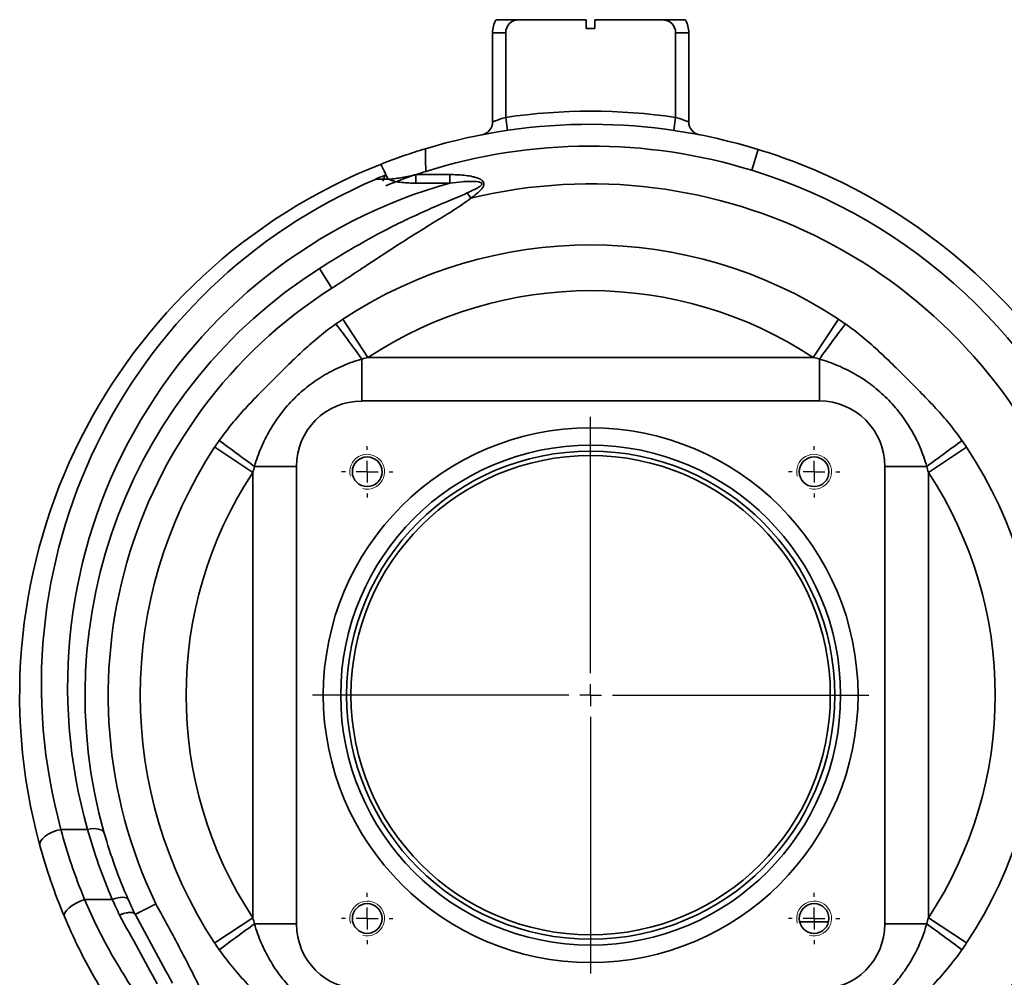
# Model space of a CAD drawing. Header units: millimetres. Extents: x 7702 to 16913, y -3294 to 4428.
# Tile 74 of 89: x 14515 to 14712, y -2313 to -2121. Entities that reach past the tile are written whole.
import ezdxf

# ---------------------------------------------------------------- set-up
doc = ezdxf.new("R2010")
doc.units = ezdxf.units.MM
doc.header["$LTSCALE"] = 6
doc.linetypes.add('CENTER', pattern=[50.8, 31.75, -6.35, 6.35, -6.35])
doc.layers.add('中心线层', color=1, linetype='CENTER')

msp = doc.modelspace()

# ---------------------------------------------------------------- linework, layer by layer
at = {"linetype": 'Continuous', "lineweight": 35}
for p, q in [((14628.49, -2120.94), (14614.93, -2120.94)), ((14628.49, -2122.69), (14628.49, -2120.94)), ((14630.24, -2120.94), (14630.24, -2122.69)), ((14643.81, -2120.94), (14630.24, -2120.94)), ((14628.49, -2122.69), (14630.24, -2122.69)), ((14612.31, -2123.57), (14609.68, -2123.57)), ((14609.68, -2141.46), (14609.68, -2123.57)), ((14612.31, -2123.57), (14612.31, -2140.56)), ((14646.43, -2123.57), (14649.06, -2123.57)), ((14646.43, -2140.56), (14646.43, -2123.57)), ((14649.06, -2123.57), (14649.06, -2141.46)), ((14612.31, -2140.56), (14612.69, -2143.16)), ((14646.43, -2140.56), (14646.05, -2143.16)), ((14663.03, -2147), (14661.75, -2151.18)), ((14594.26, -2152.05), (14594.26, -2152.28)), ((14594.26, -2152.05), (14601.09, -2152.05)), ((14594.26, -2152.28), (14594.26, -2152.5)), ((14594.26, -2152.5), (14594.26, -2152.71)), ((14601.09, -2152.05), (14601.09, -2153.75)), ((14586.29, -2152.96), (14588.82, -2152.96)), ((14594.26, -2152.71), (14594.26, -2152.93)), ((14594.26, -2152.93), (14594.26, -2153.14)), ((14594.26, -2153.14), (14594.26, -2153.35)), ((14594.26, -2153.35), (14594.26, -2153.55)), ((14594.26, -2153.55), (14594.26, -2153.75)), ((14601.09, -2153.75), (14594.26, -2153.75)), ((14605.32, -2156.77), (14604.61, -2155.73)), ((14577.44, -2174.83), (14574.94, -2170.9)), ((14579.61, -2181.08), (14584.66, -2188.75)), ((14679.13, -2181.08), (14674.07, -2188.75)), ((14583.43, -2189.09), (14583.43, -2197.5)), ((14584.66, -2188.75), (14674.07, -2188.75)), ((14675.31, -2189.09), (14675.31, -2197.5)), ((14583.43, -2197.5), (14675.31, -2197.5)), ((14561.56, -2211.86), (14553.89, -2206.8)), ((14704.85, -2206.8), (14697.18, -2211.86)), ((14561.56, -2301.27), (14561.56, -2211.86)), ((14570.31, -2210.63), (14561.9, -2210.63)), ((14570.31, -2302.5), (14570.31, -2210.63)), ((14688.43, -2210.63), (14688.43, -2302.5)), ((14696.84, -2210.63), (14688.43, -2210.63)), ((14697.18, -2211.86), (14697.18, -2301.27)), ((14519.31, -2285.39), (14519.83, -2284.92)), ((14519.83, -2284.92), (14520.49, -2284.47)), ((14520.49, -2284.47), (14521.27, -2284.08)), ((14521.27, -2284.08), (14522.13, -2283.76)), ((14522.13, -2283.76), (14523.02, -2283.53)), ((14523.02, -2283.53), (14528.36, -2283.53)), ((14528.96, -2283.42), (14528.36, -2283.53)), ((14529.55, -2283.38), (14528.96, -2283.42)), ((14530.1, -2283.39), (14529.55, -2283.38)), ((14530.59, -2283.46), (14530.1, -2283.39)), ((14531.01, -2283.59), (14530.59, -2283.46)), ((14531.35, -2283.77), (14531.01, -2283.59)), ((14531.59, -2284), (14531.35, -2283.77)), ((14531.72, -2284.27), (14531.59, -2284)), ((14518.78, -2286.36), (14518.95, -2285.88)), ((14518.8, -2286.8), (14518.78, -2286.36)), ((14518.95, -2285.88), (14519.31, -2285.39)), ((14524.65, -2299.29), (14525.29, -2298.81)), ((14525.29, -2298.81), (14526.05, -2298.35)), ((14526.05, -2298.35), (14526.88, -2297.93)), ((14526.88, -2297.93), (14527.76, -2297.58)), ((14533.32, -2297.58), (14527.76, -2297.58)), ((14533.89, -2297.39), (14533.32, -2297.58)), ((14534.44, -2297.25), (14533.89, -2297.39)), ((14534.96, -2297.17), (14534.44, -2297.25)), ((14535.42, -2297.14), (14534.96, -2297.17)), ((14535.82, -2297.17), (14535.42, -2297.14)), ((14536.15, -2297.25), (14535.82, -2297.17)), ((14536.38, -2297.39), (14536.15, -2297.25)), ((14536.53, -2297.58), (14536.38, -2297.39)), ((14523.68, -2300.68), (14523.83, -2300.25)), ((14523.73, -2301.05), (14523.68, -2300.68)), ((14523.83, -2300.25), (14524.16, -2299.78)), ((14524.16, -2299.78), (14524.65, -2299.29)), ((14561.56, -2301.27), (14553.89, -2306.33)), ((14570.31, -2302.5), (14561.9, -2302.5)), ((14671.33, -2302.12), (14677.12, -2302.12)), ((14696.84, -2302.5), (14688.43, -2302.5)), ((14704.85, -2306.33), (14697.18, -2301.27))]:
    msp.add_line(p, q, dxfattribs=at)
for centre, radius in [((14629.37, -2256.57), 53.68), ((14629.37, -2256.57), 50.18), ((14629.37, -2256.57), 49), ((14629.37, -2256.57), 48.12), ((14584.51, -2211.71), 2.98), ((14674.23, -2211.71), 2.98), ((14584.51, -2301.42), 2.98), ((14674.23, -2301.42), 2.98)]:
    msp.add_circle(centre, radius, dxfattribs=at)
for centre, radius, start, end in [((14614.93, -2123.57), 5.25, 150, 180), ((14614.93, -2123.57), 2.62, 90, 180), ((14643.81, -2123.57), 2.62, 0, 90), ((14643.81, -2123.57), 5.25, 0, 30), ((14629.37, -2256.57), 117.25, 81.6325, 98.3675), ((14629.37, -2256.57), 114.62, 72.92, 106.8093), ((14607.06, -2141.46), 2.63, 280.9702, 0), ((14651.68, -2141.46), 2.63, 180, 259.0298), ((14629.37, -2256.57), 110.25, 72.92, 107.4775), ((14629.37, -2256.57), 114.62, 106.8093, 111.5047), ((14629.37, -2256.57), 114.62, 68.7367, 72.92), ((14629.37, -2256.57), 114.62, 111.5047, 195.2953), ((14629.37, -2256.57), 114.62, 68.3541, 68.7367), ((14629.37, -2256.57), 114.62, 21.1151, 68.3541), ((14629.37, -2256.57), 110.25, 108.569, 111.9025), ((14629.37, -2256.57), 110.25, 107.4775, 108.569), ((14629.37, -2256.57), 110.25, 21.1151, 72.92), ((14629.37, -2254.45), 110.25, 112.9992, 195.2953), ((14629.37, -2254.87), 105, 105.6266, 195.8396), ((14629.37, -2256.57), 102.66, 300.7584, 103.5505), ((14629.37, -2256.57), 90.41, 56.6053, 123.3947), ((14629.37, -2256.57), 101.5, 122.4305, 195.8396), ((14629.37, -2256.57), 96.84, 122.4305, 205.6562), ((14629.37, -2256.57), 81.22, 56.6053, 123.3947), ((14234.92, -2439.95), 429.41, 35.7465, 36.9177), ((15023.82, -2439.95), 429.41, 143.0823, 144.2535), ((14583.43, -2210.63), 13.12, 90, 180), ((14675.31, -2210.63), 13.13, 0, 90), ((14812.75, -1862.12), 429.41, 233.0823, 234.2535), ((14445.98, -1862.12), 429.41, 305.7465, 306.9177), ((14629.37, -2256.57), 90.41, 146.6053, 213.3947), ((14629.37, -2256.57), 90.41, 326.6053, 33.3947), ((14629.37, -2256.57), 81.22, 146.6053, 213.3947), ((14629.37, -2256.57), 81.22, 326.6053, 33.3947), ((14812.75, -2651.01), 429.41, 125.7465, 126.9177), ((14583.43, -2302.5), 13.13, 180, 270), ((14675.31, -2302.5), 13.13, 270, 0), ((14445.98, -2651.01), 429.41, 53.0823, 54.2535)]:
    msp.add_arc(centre, radius, start, end, dxfattribs=at)
at = {"linetype": 'Continuous', "lineweight": 18}
for centre in [(14584.51, -2211.71), (14674.23, -2211.71), (14584.51, -2301.42), (14674.23, -2301.42)]:
    msp.add_arc(centre, 3.5, 255, 195, dxfattribs=at)
at = {"linetype": 'Continuous', "lineweight": 35}
for points, knots in [([(14614.93, -2120.94), (14614.68, -2120.94), (14614.44, -2120.94), (14613.94, -2120.94), (14613.7, -2120.94), (14613.21, -2120.94), (14612.96, -2120.94), (14612.48, -2120.94), (14612.24, -2120.94), (14611.78, -2120.94), (14611.56, -2120.94), (14611.17, -2120.94), (14610.99, -2120.94), (14610.77, -2120.94), (14610.71, -2120.94), (14610.59, -2120.94), (14610.54, -2120.94), (14610.43, -2120.94), (14610.38, -2120.94), (14610.38, -2120.94)], [0, 0, 0, 0, 0.125, 0.125, 0.25, 0.25, 0.375, 0.375, 0.5, 0.5, 0.625, 0.625, 0.75, 0.75, 0.8125, 0.8125, 0.875, 0.875, 1, 1, 1, 1]), ([(14648.35, -2120.94), (14648.35, -2120.94), (14648.34, -2120.94), (14648.3, -2120.94), (14648.27, -2120.94), (14648.2, -2120.94), (14648.15, -2120.94), (14648.03, -2120.94), (14647.97, -2120.94), (14647.75, -2120.94), (14647.57, -2120.94), (14647.28, -2120.94), (14647.18, -2120.94), (14646.96, -2120.94), (14646.85, -2120.94), (14646.51, -2120.94), (14646.27, -2120.94), (14645.78, -2120.94), (14645.54, -2120.94), (14645.04, -2120.94), (14644.79, -2120.94), (14644.3, -2120.94), (14644.05, -2120.94), (14643.81, -2120.94)], [0, 0, 0, 0, 0.0625, 0.0625, 0.125, 0.125, 0.1875, 0.1875, 0.25, 0.25, 0.375, 0.375, 0.4375, 0.4375, 0.5, 0.5, 0.625, 0.625, 0.75, 0.75, 0.875, 0.875, 1, 1, 1, 1]), ([(14609.68, -2141.46), (14609.68, -2141.46), (14609.7, -2141.45), (14609.77, -2141.42), (14609.82, -2141.4), (14609.96, -2141.35), (14610.04, -2141.32), (14610.24, -2141.25), (14610.35, -2141.21), (14610.71, -2141.08), (14611, -2140.97), (14611.47, -2140.82), (14611.63, -2140.77), (14611.97, -2140.66), (14612.14, -2140.61), (14612.31, -2140.56)], [0, 0, 0, 0, 0.125, 0.125, 0.25, 0.25, 0.375, 0.375, 0.5, 0.5, 0.75, 0.75, 0.875, 0.875, 1, 1, 1, 1]), ([(14646.43, -2140.56), (14646.6, -2140.61), (14646.77, -2140.66), (14647.1, -2140.77), (14647.26, -2140.82), (14647.58, -2140.92), (14647.73, -2140.97), (14648.01, -2141.07), (14648.14, -2141.12), (14648.39, -2141.21), (14648.5, -2141.25), (14648.69, -2141.32), (14648.78, -2141.35), (14648.98, -2141.43), (14649.06, -2141.46), (14649.06, -2141.46)], [0, 0, 0, 0, 0.125, 0.125, 0.25, 0.25, 0.375, 0.375, 0.5, 0.5, 0.625, 0.625, 0.75, 0.75, 1, 1, 1, 1]), ([(14596.26, -2151.41), (14596.25, -2150.96), (14596.25, -2149.98), (14596.23, -2148.6), (14596.23, -2147.51), (14596.22, -2146.92), (14596.22, -2146.86), (14596.22, -2146.84)], [0, 0, 0, 0, 0.190241, 0.419204, 0.642276, 0.856156, 1, 1, 1, 1]), ([(14587.35, -2149.92), (14587.34, -2149.92), (14587.28, -2149.95), (14587.29, -2149.98), (14587.35, -2150.17), (14587.56, -2150.57), (14587.82, -2151.11), (14588.22, -2151.92), (14588.55, -2152.61), (14588.72, -2152.97)], [0, 0, 0, 0, 0.009537, 0.085032, 0.284154, 0.422618, 0.588106, 0.780584, 1, 1, 1, 1]), ([(14671.65, -2150.02), (14671.64, -2150.02), (14671.4, -2149.93), (14671.16, -2149.85), (14670.93, -2149.77)], [0, 0, 0, 0, 0.0367391, 1, 1, 1, 1]), ([(14587.64, -2153.39), (14587.74, -2153.2), (14587.82, -2153), (14587.91, -2152.71), (14587.94, -2152.61), (14587.97, -2152.41), (14587.97, -2152.31), (14587.96, -2152.21)], [0, 0, 0, 0, 0.5, 0.5, 0.75, 0.75, 1, 1, 1, 1]), ([(14588.72, -2152.97), (14588.65, -2152.8), (14588.55, -2152.64), (14588.37, -2152.42), (14588.3, -2152.35), (14588.19, -2152.27), (14588.15, -2152.24), (14588.08, -2152.22), (14588.06, -2152.21), (14588.01, -2152.2), (14587.98, -2152.2), (14587.96, -2152.21)], [0, 0, 0, 0, 0.5, 0.5, 0.75, 0.75, 0.875, 0.875, 0.9375, 0.9375, 1, 1, 1, 1]), ([(14588.82, -2152.96), (14589.28, -2152.96), (14589.74, -2152.91), (14590.65, -2152.78), (14591.1, -2152.7), (14592.46, -2152.44), (14593.36, -2152.25), (14594.26, -2152.05)], [0, 0, 0, 0, 0.25, 0.25, 0.5, 0.5, 1, 1, 1, 1]), ([(14601.09, -2152.05), (14602.04, -2152.05), (14602.99, -2152.09), (14604.42, -2152.23), (14604.89, -2152.3), (14605.6, -2152.43), (14605.83, -2152.49), (14606.29, -2152.61), (14606.52, -2152.68), (14606.85, -2152.81), (14606.96, -2152.86), (14607.17, -2152.96), (14607.28, -2153.02), (14607.48, -2153.16), (14607.57, -2153.23), (14607.74, -2153.41), (14607.81, -2153.5), (14607.91, -2153.72), (14607.94, -2153.85), (14607.93, -2154.09), (14607.91, -2154.21), (14607.82, -2154.43), (14607.77, -2154.54), (14607.64, -2154.74), (14607.57, -2154.84), (14607.35, -2155.12), (14607.18, -2155.29), (14606.83, -2155.61), (14606.65, -2155.77), (14606.1, -2156.22), (14605.71, -2156.5), (14605.32, -2156.77)], [0, 0, 0, 0, 0.25, 0.25, 0.375, 0.375, 0.4375, 0.4375, 0.5, 0.5, 0.53125, 0.53125, 0.5625, 0.5625, 0.59375, 0.59375, 0.625, 0.625, 0.65625, 0.65625, 0.6875, 0.6875, 0.71875, 0.71875, 0.75, 0.75, 0.8125, 0.8125, 0.875, 0.875, 1, 1, 1, 1]), ([(14594.26, -2153.75), (14593.8, -2153.75), (14593.33, -2153.74), (14592.4, -2153.71), (14591.94, -2153.68), (14591.02, -2153.58), (14590.56, -2153.51), (14589.89, -2153.36), (14589.66, -2153.3), (14589.23, -2153.16), (14589.02, -2153.07), (14588.82, -2152.96)], [0, 0, 0, 0, 0.25, 0.25, 0.5, 0.5, 0.75, 0.75, 0.875, 0.875, 1, 1, 1, 1]), ([(14604.61, -2155.73), (14604.99, -2155.56), (14605.37, -2155.38), (14605.93, -2155.11), (14606.12, -2155.01), (14606.49, -2154.81), (14606.67, -2154.71), (14606.94, -2154.54), (14607.03, -2154.48), (14607.19, -2154.36), (14607.28, -2154.29), (14607.39, -2154.18), (14607.42, -2154.14), (14607.48, -2154.05), (14607.51, -2154), (14607.53, -2153.9), (14607.52, -2153.84), (14607.46, -2153.75), (14607.42, -2153.72), (14607.29, -2153.63), (14607.18, -2153.59), (14606.98, -2153.54), (14606.87, -2153.52), (14606.56, -2153.46), (14606.35, -2153.45), (14605.72, -2153.41), (14605.29, -2153.41), (14604.45, -2153.43), (14604.03, -2153.45), (14602.76, -2153.55), (14601.92, -2153.64), (14601.09, -2153.75)], [0, 0, 0, 0, 0.125, 0.125, 0.1875, 0.1875, 0.25, 0.25, 0.28125, 0.28125, 0.3125, 0.3125, 0.328125, 0.328125, 0.34375, 0.34375, 0.359375, 0.359375, 0.375, 0.375, 0.40625, 0.40625, 0.4375, 0.4375, 0.5, 0.5, 0.625, 0.625, 0.75, 0.75, 1, 1, 1, 1]), ([(14574.94, -2170.9), (14577.28, -2169.41), (14579.64, -2167.96), (14584.43, -2165.18), (14586.87, -2163.85), (14590.59, -2161.96), (14591.84, -2161.35), (14594.36, -2160.16), (14595.63, -2159.59), (14598.18, -2158.46), (14599.46, -2157.92), (14601.39, -2157.11), (14602.04, -2156.84), (14603.33, -2156.3), (14603.97, -2156.02), (14604.61, -2155.73)], [0, 0, 0, 0, 0.25, 0.25, 0.5, 0.5, 0.625, 0.625, 0.75, 0.75, 0.875, 0.875, 0.9375, 0.9375, 1, 1, 1, 1]), ([(14605.32, -2156.77), (14604.78, -2157.21), (14604.21, -2157.61), (14603.07, -2158.39), (14602.49, -2158.77), (14600.74, -2159.89), (14599.56, -2160.61), (14597.2, -2162.07), (14596.02, -2162.79), (14593.68, -2164.26), (14592.51, -2165), (14589.01, -2167.23), (14586.69, -2168.75), (14583.23, -2171.04), (14582.08, -2171.81), (14579.77, -2173.33), (14578.61, -2174.09), (14577.44, -2174.83)], [0, 0, 0, 0, 0.0625, 0.0625, 0.125, 0.125, 0.25, 0.25, 0.375, 0.375, 0.5, 0.5, 0.75, 0.75, 0.875, 0.875, 1, 1, 1, 1]), ([(14554.82, -2205.43), (14555.63, -2204.29), (14556.47, -2203.19), (14558.21, -2201.05), (14559.12, -2200.01), (14560.99, -2197.97), (14561.95, -2196.97), (14563.89, -2195), (14564.87, -2194.01), (14566.83, -2192.06), (14567.81, -2191.08), (14569.78, -2189.15), (14570.77, -2188.19), (14572.81, -2186.32), (14573.85, -2185.41), (14575.99, -2183.66), (14577.09, -2182.82), (14578.23, -2182.02)], [0, 0, 0, 0, 0.125, 0.125, 0.25, 0.25, 0.375, 0.375, 0.5, 0.5, 0.625, 0.625, 0.75, 0.75, 0.875, 0.875, 1, 1, 1, 1]), ([(14680.51, -2182.02), (14681.64, -2182.82), (14682.75, -2183.66), (14684.89, -2185.41), (14685.93, -2186.32), (14687.96, -2188.19), (14688.96, -2189.15), (14690.94, -2191.09), (14691.92, -2192.07), (14693.88, -2194.02), (14694.85, -2195), (14696.79, -2196.98), (14697.75, -2197.97), (14699.61, -2200.01), (14700.52, -2201.04), (14702.27, -2203.19), (14703.11, -2204.29), (14703.91, -2205.43)], [0, 0, 0, 0, 0.125, 0.125, 0.25, 0.25, 0.375, 0.375, 0.5, 0.5, 0.625, 0.625, 0.75, 0.75, 0.875, 0.875, 1, 1, 1, 1]), ([(14583.43, -2189.09), (14582.14, -2189.45), (14580.89, -2189.9), (14579.04, -2190.69), (14578.44, -2190.97), (14577.25, -2191.56), (14576.67, -2191.88), (14574.96, -2192.88), (14573.86, -2193.61), (14572.29, -2194.82), (14571.78, -2195.24), (14570.78, -2196.12), (14570.29, -2196.58), (14569.34, -2197.52), (14568.89, -2198.01), (14568.01, -2199.01), (14567.59, -2199.53), (14566.37, -2201.12), (14565.64, -2202.22), (14564.32, -2204.5), (14563.73, -2205.67), (14562.7, -2208.09), (14562.26, -2209.34), (14561.9, -2210.63)], [0, 0, 0, 0, 0.125, 0.125, 0.1875, 0.1875, 0.25, 0.25, 0.375, 0.375, 0.4375, 0.4375, 0.5, 0.5, 0.5625, 0.5625, 0.625, 0.625, 0.75, 0.75, 0.875, 0.875, 1, 1, 1, 1]), ([(14696.84, -2210.63), (14696.48, -2209.34), (14696.03, -2208.08), (14695.25, -2206.24), (14694.97, -2205.63), (14694.37, -2204.45), (14694.06, -2203.87), (14693.06, -2202.16), (14692.32, -2201.06), (14691.11, -2199.49), (14690.69, -2198.97), (14689.82, -2197.97), (14689.36, -2197.48), (14688.41, -2196.54), (14687.92, -2196.09), (14686.92, -2195.21), (14686.4, -2194.78), (14684.81, -2193.57), (14683.71, -2192.83), (14681.44, -2191.51), (14680.26, -2190.93), (14677.84, -2189.9), (14676.59, -2189.46), (14675.31, -2189.09)], [0, 0, 0, 0, 0.125, 0.125, 0.1875, 0.1875, 0.25, 0.25, 0.375, 0.375, 0.4375, 0.4375, 0.5, 0.5, 0.5625, 0.5625, 0.625, 0.625, 0.75, 0.75, 0.875, 0.875, 1, 1, 1, 1]), ([(14527.76, -2297.58), (14529.47, -2301.59), (14531.39, -2305.45), (14535.69, -2312.94), (14538.05, -2316.57), (14540.65, -2320.07)], [0, 0, 0, 0, 0.5, 0.5, 1, 1, 1, 1]), ([(14537.91, -2300.59), (14537.91, -2300.59), (14537.95, -2300.58), (14538.06, -2300.52), (14538.15, -2300.48), (14538.33, -2300.4), (14538.39, -2300.36), (14538.53, -2300.3), (14538.61, -2300.26), (14538.85, -2300.13), (14539.04, -2300.04), (14539.34, -2299.89), (14539.45, -2299.83), (14539.67, -2299.72), (14539.89, -2299.61), (14540.13, -2299.49), (14540.37, -2299.37), (14540.49, -2299.31), (14540.86, -2299.12), (14541.1, -2298.99), (14541.48, -2298.8), (14541.6, -2298.74), (14541.84, -2298.61), (14541.96, -2298.55), (14542.08, -2298.49)], [0, 0, 0, 0, 0.125, 0.125, 0.25, 0.25, 0.3125, 0.3125, 0.375, 0.375, 0.5, 0.5, 0.5625, 0.5625, 0.625, 0.6875, 0.6875, 0.75, 0.75, 0.875, 0.875, 0.9375, 0.9375, 1, 1, 1, 1]), ([(14542.08, -2298.49), (14543.53, -2301.09), (14544.95, -2303.71), (14547.73, -2308.98), (14549.09, -2311.62), (14551.73, -2316.95), (14553.03, -2319.62), (14555.57, -2324.99), (14556.82, -2327.69), (14558.05, -2330.41)], [0, 0, 0, 0, 0.25, 0.25, 0.5, 0.5, 0.75, 0.75, 1, 1, 1, 1]), ([(14537.91, -2300.58), (14537.84, -2300.45), (14537.7, -2300.35), (14537.33, -2300.22), (14537.09, -2300.2), (14536.67, -2300.22), (14536.52, -2300.24), (14536.2, -2300.29), (14536.04, -2300.32), (14535.69, -2300.41), (14535.52, -2300.47), (14535.25, -2300.56), (14535.16, -2300.59), (14534.98, -2300.66), (14534.89, -2300.7), (14534.8, -2300.74)], [0, 0, 0, 0, 0.25, 0.25, 0.5, 0.5, 0.625, 0.625, 0.75, 0.75, 0.875, 0.875, 0.9375, 0.9375, 1, 1, 1, 1]), ([(14537.13, -2324.62), (14534.42, -2320.95), (14531.96, -2317.15), (14527.49, -2309.3), (14525.49, -2305.24), (14523.73, -2301.05)], [0, 0, 0, 0, 0.5, 0.5, 1, 1, 1, 1]), ([(14561.9, -2302.5), (14562.26, -2303.79), (14562.7, -2305.05), (14563.49, -2306.89), (14563.77, -2307.5), (14564.37, -2308.68), (14564.68, -2309.26), (14565.68, -2310.97), (14566.41, -2312.07), (14567.62, -2313.64), (14568.04, -2314.16), (14568.92, -2315.16), (14569.38, -2315.65), (14570.33, -2316.59), (14570.81, -2317.05), (14571.82, -2317.92), (14572.34, -2318.35), (14573.93, -2319.56), (14575.03, -2320.3), (14577.3, -2321.62), (14578.47, -2322.2), (14580.9, -2323.23), (14582.14, -2323.68), (14583.43, -2324.04)], [0, 0, 0, 0, 0.125, 0.125, 0.1875, 0.1875, 0.25, 0.25, 0.375, 0.375, 0.4375, 0.4375, 0.5, 0.5, 0.5625, 0.5625, 0.625, 0.625, 0.75, 0.75, 0.875, 0.875, 1, 1, 1, 1]), ([(14681.58, -2321.51), (14683.42, -2320.53), (14685.15, -2319.38), (14687.57, -2317.38), (14688.35, -2316.66), (14689.83, -2315.16), (14690.52, -2314.38), (14691.51, -2313.14), (14691.83, -2312.72), (14692.43, -2311.87), (14692.73, -2311.44), (14693.57, -2310.12), (14694.09, -2309.23), (14695.5, -2306.46), (14696.27, -2304.53), (14696.84, -2302.5)], [0, 0, 0, 0, 0.25, 0.25, 0.375, 0.375, 0.5, 0.5, 0.5625, 0.5625, 0.625, 0.625, 0.75, 0.75, 1, 1, 1, 1]), ([(14578.23, -2331.11), (14577.09, -2330.31), (14575.99, -2329.47), (14573.85, -2327.72), (14572.81, -2326.81), (14570.77, -2324.94), (14569.78, -2323.98), (14567.8, -2322.04), (14566.82, -2321.06), (14564.86, -2319.11), (14563.88, -2318.13), (14561.95, -2316.16), (14560.99, -2315.16), (14559.13, -2313.13), (14558.22, -2312.09), (14556.47, -2309.94), (14555.63, -2308.84), (14554.82, -2307.7)], [0, 0, 0, 0, 0.125, 0.125, 0.25, 0.25, 0.375, 0.375, 0.5, 0.5, 0.625, 0.625, 0.75, 0.75, 0.875, 0.875, 1, 1, 1, 1]), ([(14703.91, -2307.7), (14703.11, -2308.84), (14702.27, -2309.94), (14700.52, -2312.08), (14699.61, -2313.12), (14697.75, -2315.16), (14696.79, -2316.16), (14694.85, -2318.14), (14693.87, -2319.12), (14691.91, -2321.07), (14690.93, -2322.05), (14688.96, -2323.99), (14687.96, -2324.94), (14685.93, -2326.81), (14684.89, -2327.72), (14682.75, -2329.47), (14681.65, -2330.31), (14680.51, -2331.11)], [0, 0, 0, 0, 0.125, 0.125, 0.25, 0.25, 0.375, 0.375, 0.5, 0.5, 0.625, 0.625, 0.75, 0.75, 0.875, 0.875, 1, 1, 1, 1])]:
    msp.add_open_spline(points, degree=3, knots=knots, dxfattribs=at)
for points in [[(14587.96, -2152.21), (14587.36, -2152.46), (14586.75, -2152.71), (14586.15, -2152.96)], [(14586.15, -2152.96), (14586.2, -2152.96), (14586.25, -2152.96), (14586.29, -2152.96)], [(14578.23, -2182.02), (14578.69, -2181.7), (14579.14, -2181.39), (14579.61, -2181.08)], [(14679.13, -2181.08), (14679.59, -2181.39), (14680.05, -2181.7), (14680.51, -2182.02)], [(14584.66, -2188.75), (14584.25, -2188.86), (14583.84, -2188.97), (14583.43, -2189.09)], [(14675.31, -2189.09), (14674.9, -2188.97), (14674.49, -2188.86), (14674.07, -2188.75)], [(14553.89, -2206.8), (14554.19, -2206.34), (14554.51, -2205.88), (14554.82, -2205.43)], [(14703.91, -2205.43), (14704.23, -2205.88), (14704.54, -2206.34), (14704.85, -2206.8)], [(14561.9, -2210.63), (14561.78, -2211.04), (14561.66, -2211.45), (14561.56, -2211.86)], [(14697.18, -2211.86), (14697.07, -2211.45), (14696.96, -2211.04), (14696.84, -2210.63)], [(14523.02, -2283.53), (14524.27, -2288.2), (14525.83, -2292.89), (14527.76, -2297.58)], [(14533.32, -2297.58), (14531.3, -2292.9), (14529.66, -2288.21), (14528.36, -2283.53)], [(14531.72, -2284.27), (14532.98, -2288.7), (14534.57, -2293.14), (14536.53, -2297.58)], [(14523.73, -2301.05), (14521.73, -2296.3), (14520.1, -2291.55), (14518.8, -2286.8)], [(14534.8, -2300.74), (14534.29, -2299.69), (14533.8, -2298.64), (14533.32, -2297.58)], [(14536.53, -2297.58), (14536.97, -2298.59), (14537.43, -2299.59), (14537.91, -2300.59)], [(14542.33, -2314.55), (14539.83, -2309.96), (14537.33, -2305.37), (14534.8, -2300.74)], [(14537.91, -2300.58), (14540.42, -2305.22), (14542.92, -2309.83), (14545.41, -2314.41)], [(14561.56, -2301.27), (14561.66, -2301.68), (14561.78, -2302.09), (14561.9, -2302.5)], [(14696.84, -2302.5), (14696.96, -2302.09), (14697.07, -2301.68), (14697.18, -2301.27)], [(14554.82, -2307.7), (14554.51, -2307.25), (14554.19, -2306.79), (14553.89, -2306.33)], [(14704.85, -2306.33), (14704.54, -2306.79), (14704.23, -2307.25), (14703.91, -2307.7)]]:
    msp.add_open_spline(points, degree=3, dxfattribs=at)
at = {"layer": '中心线层'}
for p, q in [((14629.37, -2252.19), (14629.37, -2200.7)), ((14584.51, -2207.33), (14584.51, -2206.55)), ((14674.23, -2207.33), (14674.23, -2206.55)), ((14584.51, -2211.71), (14584.51, -2209.52)), ((14674.23, -2211.71), (14674.23, -2209.52)), ((14580.14, -2211.71), (14579.35, -2211.71)), ((14584.51, -2211.71), (14582.32, -2211.71)), ((14584.51, -2211.71), (14584.51, -2213.9)), ((14584.51, -2211.71), (14586.7, -2211.71)), ((14588.89, -2211.71), (14589.67, -2211.71)), ((14669.85, -2211.71), (14669.06, -2211.71)), ((14674.23, -2211.71), (14672.04, -2211.71)), ((14674.23, -2211.71), (14674.23, -2213.9)), ((14674.23, -2211.71), (14676.41, -2211.71)), ((14678.6, -2211.71), (14679.39, -2211.71)), ((14584.51, -2216.08), (14584.51, -2216.87)), ((14674.23, -2216.08), (14674.23, -2216.87)), ((14629.37, -2256.57), (14629.37, -2254.38)), ((14624.99, -2256.57), (14573.5, -2256.57)), ((14629.37, -2256.57), (14627.18, -2256.57)), ((14629.37, -2256.57), (14629.37, -2258.75)), ((14629.37, -2256.57), (14631.56, -2256.57)), ((14633.74, -2256.57), (14685.24, -2256.57)), ((14629.37, -2260.94), (14629.37, -2312.43)), ((14584.51, -2297.05), (14584.51, -2296.26)), ((14674.23, -2297.05), (14674.23, -2296.26)), ((14584.51, -2301.42), (14584.51, -2299.23)), ((14674.23, -2301.42), (14674.23, -2299.23)), ((14580.14, -2301.42), (14579.35, -2301.42)), ((14584.51, -2301.42), (14582.32, -2301.42)), ((14584.51, -2301.42), (14584.51, -2303.61)), ((14584.51, -2301.42), (14586.7, -2301.42)), ((14588.89, -2301.42), (14589.67, -2301.42)), ((14669.85, -2301.42), (14669.06, -2301.42)), ((14674.23, -2301.42), (14672.04, -2301.42)), ((14674.23, -2301.42), (14674.23, -2303.61)), ((14674.23, -2301.42), (14676.41, -2301.42)), ((14678.6, -2301.42), (14679.39, -2301.42)), ((14584.51, -2305.8), (14584.51, -2306.58)), ((14674.23, -2305.8), (14674.23, -2306.58))]:
    msp.add_line(p, q, dxfattribs=at)

doc.saveas('drawing.dxf')
